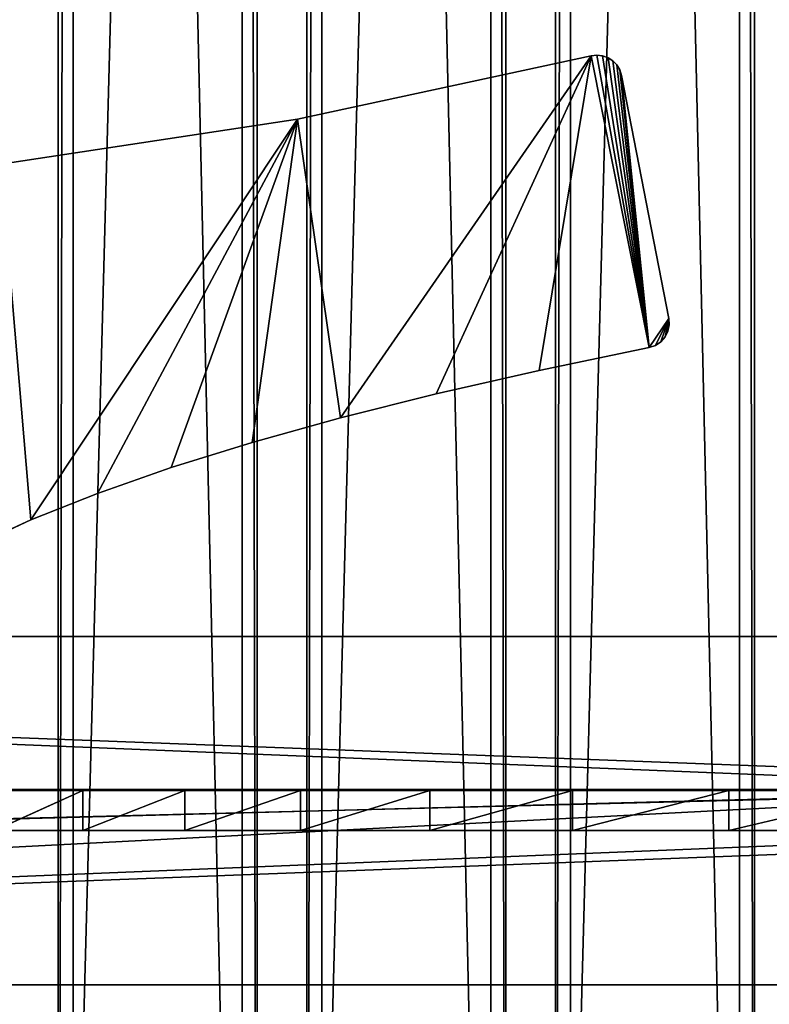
# Model space of a CAD drawing. Extents: x -1687 to 817, y -668 to 832.
# Tile 87 of 182: x -313 to -162, y -472 to -274. Entities that reach past the tile are written whole.
import ezdxf

# ---------------------------------------------------------------- set-up
doc = ezdxf.new("R2010")
doc.units = 0
doc.header["$LTSCALE"] = 25.4
doc.layers.get('0').update_dxf_attribs({"color": 13, "linetype": 'CONTINUOUS'})
doc.layers.add('STEEL', color=54, linetype='CONTINUOUS')
doc.layers.add('WOOD', color=253, linetype='CONTINUOUS')

# ---------------------------------------------------------------- blocks, each defined once
blk = doc.blocks.new('TWA001_00_01_01')
at = {"color": 0}
for p, q in [((-375.38, 710.17), (-695.38, 710.17)), ((-375.38, 710.17), (-695.38, 710.17)), ((-455.51, 551.46), (-421.33, 592.23)), ((-421.33, 592.23), (-455.51, 551.46, 8)), ((-421.33, 592.23), (-455.51, 551.46, 8)), ((-455.51, 551.46), (-421.33, 592.23)), ((-486.95, 509.96), (-455.51, 551.46)), ((-455.51, 551.46), (-486.95, 509.96, 8)), ((-455.51, 551.46), (-486.95, 509.96, 8)), ((-486.95, 509.96), (-455.51, 551.46)), ((-455.51, 551.46), (-455.51, 551.46, 8)), ((-455.51, 551.46), (-455.51, 551.46, 8)), ((-515.66, 467.72), (-486.95, 509.96)), ((-486.95, 509.96), (-515.66, 467.72, 8)), ((-486.95, 509.96), (-515.66, 467.72, 8)), ((-515.66, 467.72), (-486.95, 509.96)), ((-486.95, 509.96), (-486.95, 509.96, 8)), ((-486.95, 509.96), (-486.95, 509.96, 8)), ((-541.64, 424.75), (-515.66, 467.72)), ((-515.66, 467.72), (-541.64, 424.75, 8)), ((-515.66, 467.72), (-541.64, 424.75, 8)), ((-541.64, 424.75), (-515.66, 467.72)), ((-515.66, 467.72), (-515.66, 467.72, 8)), ((-515.66, 467.72), (-515.66, 467.72, 8)), ((-564.88, 381.06), (-541.64, 424.75)), ((-541.64, 424.75), (-564.88, 381.06, 8)), ((-541.64, 424.75), (-564.88, 381.06, 8)), ((-564.88, 381.06), (-541.64, 424.75)), ((-541.64, 424.75), (-541.64, 424.75, 8)), ((-541.64, 424.75), (-541.64, 424.75, 8)), ((-585.39, 336.63), (-564.88, 381.06)), ((-564.88, 381.06), (-585.39, 336.63, 8)), ((-564.88, 381.06), (-585.39, 336.63, 8)), ((-585.39, 336.63), (-564.88, 381.06)), ((-564.88, 381.06), (-564.88, 381.06, 8)), ((-564.88, 381.06), (-564.88, 381.06, 8)), ((-603.16, 291.47), (-585.39, 336.63)), ((-585.39, 336.63), (-603.16, 291.47, 8)), ((-585.39, 336.63), (-603.16, 291.47, 8)), ((-603.16, 291.47), (-585.39, 336.63)), ((-585.39, 336.63), (-585.39, 336.63, 8)), ((-585.39, 336.63), (-585.39, 336.63, 8))]:
    blk.add_line(p, q, dxfattribs=at)
at = {"color": 252}
mesh = blk.add_polyface(dxfattribs=at)
corners = [(-325.38, 715.17), (-375.38, 710.17), (-375.38, 715.17), (-344.76, 671.59), (-325.38, 710.17), (-302.38, 710.17), (-695.38, 715.17), (-745.38, 710.17), (-745.38, 715.17), (-699.63, 591.18), (-695.38, 710.17), (-639.18, 584.47), (-630.85, 582.67), (-623.1, 579.16), (-616.26, 574.08), (-610.66, 567.67), (-609.76, 566.36), (-608.88, 565.04), (-608.01, 563.7), (-603.87, 554.99), (-601.93, 545.54), (-541.64, 424.75), (-564.88, 381.06), (-585.39, 336.63), (-515.66, 467.72), (-486.95, 509.96), (-455.51, 551.46), (-421.33, 592.23), (-384.41, 632.28), (-785.59, 73.38), (-652.38, 5.17), (-788.38, 5.17), (-777.22, 140.42), (-763.27, 206.3), (-743.74, 271.02), (-718.62, 334.57), (-687.93, 396.97), (-651.66, 458.21), (-651.01, 54.72), (-646.91, 103.53), (-609.81, 518.28), (-640.08, 151.61), (-630.51, 198.96), (-618.2, 245.58), (-603.16, 291.47), (-604.99, 526.64), (-602.31, 535.9), (-1065.38, 715.17), (-1115.38, 710.17), (-1115.38, 715.17), (-1107.18, 675.08), (-1089.63, 666.69), (-1068.18, 658.45), (-1065.38, 710.17), (-1042.83, 650.36), (-1013.58, 642.43), (-980.43, 634.65), (-943.38, 627.02), (-902.43, 619.55), (-857.58, 612.23), (-808.83, 605.06), (-756.18, 598.04), (-1137.89, 705.65), (-1138.38, 710.17), (-1136.43, 701.17), (-1133.99, 696.73), (-1130.58, 692.32), (-1120.83, 683.62)]
mesh.append_faces([[corners[k] for k in face] for face in [(0, 1, 2), (3, 4, 5), (6, 7, 8), (29, 30, 31), (47, 48, 49), (48, 62, 63)]], dxfattribs={"vtx0": -1, "color": 252})
mesh.append_faces([[corners[k] for k in face] for face in [(9, 10, 11), (11, 1, 12), (12, 1, 13), (13, 1, 14), (14, 1, 15), (15, 1, 16), (16, 1, 17), (17, 1, 18), (18, 1, 19), (19, 1, 20), (21, 1, 24), (24, 1, 25), (25, 1, 26), (26, 1, 27), (27, 1, 28), (28, 1, 3), (30, 37, 38), (38, 37, 39), (39, 40, 41), (41, 40, 42), (42, 40, 43), (43, 40, 44), (44, 46, 23), (50, 47, 51), (51, 47, 52), (52, 53, 54), (54, 7, 55), (55, 7, 56), (56, 7, 57), (57, 7, 58), (58, 7, 59), (59, 7, 60), (60, 7, 61), (61, 7, 9), (62, 48, 64), (64, 48, 65), (65, 48, 66), (66, 48, 67), (67, 48, 50)]], dxfattribs={"vtx0": -1, "vtx1": -1, "color": 252})
mesh.append_faces([[corners[k] for k in face] for face in [(1, 0, 3), (7, 6, 9), (20, 1, 21), (48, 47, 50)]], dxfattribs={"vtx0": -1, "vtx1": -1, "vtx2": -1, "color": 252})
mesh.append_faces([[corners[k] for k in face] for face in [(3, 0, 4), (9, 6, 10), (11, 10, 1), (20, 21, 22), (20, 22, 23), (30, 29, 32), (30, 32, 33), (30, 33, 34), (30, 34, 35), (30, 35, 36), (30, 36, 37), (39, 37, 40), (44, 40, 45), (44, 45, 46), (23, 46, 20), (52, 47, 53), (54, 53, 7)]], dxfattribs={"vtx0": -1, "vtx2": -1, "color": 252})
mesh = blk.add_polyface(dxfattribs=at)
corners = [(-695.38, 710.17, 8), (-375.38, 710.17), (-695.38, 710.17), (-375.38, 710.17, 8)]
mesh.append_faces([[corners[k] for k in face] for face in [(0, 1, 2), (1, 0, 3)]], dxfattribs={"vtx0": -1, "color": 252})
mesh = blk.add_polyface(dxfattribs=at)
corners = [(-421.33, 592.23), (-455.51, 551.46, 8), (-455.51, 551.46)]
mesh.append_faces([[corners[k] for k in face] for face in [(0, 1, 2)]], dxfattribs={"color": 252})
mesh = blk.add_polyface(dxfattribs=at)
corners = [(-421.33, 592.23, 8), (-455.51, 551.46, 8), (-421.33, 592.23)]
mesh.append_faces([[corners[k] for k in face] for face in [(0, 1, 2)]], dxfattribs={"color": 252})
mesh = blk.add_polyface(dxfattribs=at)
corners = [(-455.51, 551.46), (-486.95, 509.96, 8), (-486.95, 509.96)]
mesh.append_faces([[corners[k] for k in face] for face in [(0, 1, 2)]], dxfattribs={"color": 252})
mesh = blk.add_polyface(dxfattribs=at)
corners = [(-455.51, 551.46, 8), (-486.95, 509.96, 8), (-455.51, 551.46)]
mesh.append_faces([[corners[k] for k in face] for face in [(0, 1, 2)]], dxfattribs={"color": 252})
mesh = blk.add_polyface(dxfattribs=at)
corners = [(-486.95, 509.96), (-515.66, 467.72, 8), (-515.66, 467.72)]
mesh.append_faces([[corners[k] for k in face] for face in [(0, 1, 2)]], dxfattribs={"color": 252})
mesh = blk.add_polyface(dxfattribs=at)
corners = [(-486.95, 509.96, 8), (-515.66, 467.72, 8), (-486.95, 509.96)]
mesh.append_faces([[corners[k] for k in face] for face in [(0, 1, 2)]], dxfattribs={"color": 252})
mesh = blk.add_polyface(dxfattribs=at)
corners = [(-515.66, 467.72), (-541.64, 424.75, 8), (-541.64, 424.75)]
mesh.append_faces([[corners[k] for k in face] for face in [(0, 1, 2)]], dxfattribs={"color": 252})
mesh = blk.add_polyface(dxfattribs=at)
corners = [(-515.66, 467.72, 8), (-541.64, 424.75, 8), (-515.66, 467.72)]
mesh.append_faces([[corners[k] for k in face] for face in [(0, 1, 2)]], dxfattribs={"color": 252})
mesh = blk.add_polyface(dxfattribs=at)
corners = [(-541.64, 424.75), (-564.88, 381.06, 8), (-564.88, 381.06)]
mesh.append_faces([[corners[k] for k in face] for face in [(0, 1, 2)]], dxfattribs={"color": 252})
mesh = blk.add_polyface(dxfattribs=at)
corners = [(-541.64, 424.75, 8), (-564.88, 381.06, 8), (-541.64, 424.75)]
mesh.append_faces([[corners[k] for k in face] for face in [(0, 1, 2)]], dxfattribs={"color": 252})
mesh = blk.add_polyface(dxfattribs=at)
corners = [(-564.88, 381.06), (-585.39, 336.63, 8), (-585.39, 336.63)]
mesh.append_faces([[corners[k] for k in face] for face in [(0, 1, 2)]], dxfattribs={"color": 252})
mesh = blk.add_polyface(dxfattribs=at)
corners = [(-564.88, 381.06, 8), (-585.39, 336.63, 8), (-564.88, 381.06)]
mesh.append_faces([[corners[k] for k in face] for face in [(0, 1, 2)]], dxfattribs={"color": 252})
mesh = blk.add_polyface(dxfattribs=at)
corners = [(-585.39, 336.63), (-603.16, 291.47, 8), (-603.16, 291.47)]
mesh.append_faces([[corners[k] for k in face] for face in [(0, 1, 2)]], dxfattribs={"color": 252})
mesh = blk.add_polyface(dxfattribs=at)
corners = [(-585.39, 336.63, 8), (-603.16, 291.47, 8), (-585.39, 336.63)]
mesh.append_faces([[corners[k] for k in face] for face in [(0, 1, 2)]], dxfattribs={"color": 252})
blk = doc.blocks.new('TWA001_00_01_02')
at = {"color": 0}
for p, q in [((846.93, 1140.58, 8), (834.99, 1146.04, 8)), ((834.99, 1146.04), (846.93, 1140.58)), ((834.99, 1146.04), (846.93, 1140.58)), ((834.99, 1146.04), (846.93, 1140.58, 8)), ((834.99, 1146.04), (846.93, 1140.58, 8)), ((846.93, 1140.58, 8), (834.99, 1146.04, 8)), ((860.31, 1135.26, 8), (846.93, 1140.58, 8)), ((846.93, 1140.58), (860.31, 1135.26)), ((846.93, 1140.58), (860.31, 1135.26)), ((846.93, 1140.58), (860.31, 1135.26, 8)), ((846.93, 1140.58), (860.31, 1135.26, 8)), ((846.93, 1140.58), (846.93, 1140.58, 8)), ((860.31, 1135.26, 8), (846.93, 1140.58, 8)), ((846.93, 1140.58), (846.93, 1140.58, 8)), ((875.14, 1130.06, 8), (860.31, 1135.26, 8)), ((860.31, 1135.26), (875.14, 1130.06)), ((860.31, 1135.26), (875.14, 1130.06)), ((860.31, 1135.26), (875.14, 1130.06, 8)), ((860.31, 1135.26), (875.14, 1130.06, 8)), ((860.31, 1135.26), (860.31, 1135.26, 8)), ((875.14, 1130.06, 8), (860.31, 1135.26, 8)), ((860.31, 1135.26), (860.31, 1135.26, 8)), ((891.42, 1125, 8), (875.14, 1130.06, 8)), ((875.14, 1130.06), (891.42, 1125)), ((875.14, 1130.06), (891.42, 1125)), ((875.14, 1130.06), (891.42, 1125, 8)), ((875.14, 1130.06), (891.42, 1125, 8)), ((875.14, 1130.06), (875.14, 1130.06, 8)), ((891.42, 1125, 8), (875.14, 1130.06, 8)), ((875.14, 1130.06), (875.14, 1130.06, 8)), ((909.17, 1120.06, 8), (891.42, 1125, 8)), ((891.42, 1125), (909.17, 1120.06)), ((891.42, 1125), (909.17, 1120.06)), ((891.42, 1125), (909.17, 1120.06, 8)), ((891.42, 1125), (909.17, 1120.06, 8)), ((891.42, 1125), (891.42, 1125, 8)), ((909.17, 1120.06, 8), (891.42, 1125, 8)), ((891.42, 1125), (891.42, 1125, 8)), ((928.37, 1115.23, 8), (909.17, 1120.06, 8)), ((909.17, 1120.06), (928.37, 1115.23)), ((909.17, 1120.06), (928.37, 1115.23)), ((909.17, 1120.06), (928.37, 1115.23, 8)), ((909.17, 1120.06), (928.37, 1115.23, 8)), ((909.17, 1120.06), (909.17, 1120.06, 8)), ((928.37, 1115.23, 8), (909.17, 1120.06, 8)), ((909.17, 1120.06), (909.17, 1120.06, 8)), ((949.06, 1110.53, 8), (928.37, 1115.23, 8)), ((928.37, 1115.23), (949.06, 1110.53)), ((928.37, 1115.23), (949.06, 1110.53)), ((928.37, 1115.23), (949.06, 1110.53, 8)), ((928.37, 1115.23), (949.06, 1110.53, 8)), ((928.37, 1115.23), (928.37, 1115.23, 8)), ((949.06, 1110.53, 8), (928.37, 1115.23, 8)), ((928.37, 1115.23), (928.37, 1115.23, 8)), ((971.22, 1105.93, 8), (949.06, 1110.53, 8)), ((949.06, 1110.53), (971.22, 1105.93)), ((949.06, 1110.53), (971.22, 1105.93)), ((949.06, 1110.53), (971.22, 1105.93, 8)), ((949.06, 1110.53), (971.22, 1105.93, 8)), ((949.06, 1110.53), (949.06, 1110.53, 8)), ((971.22, 1105.93, 8), (949.06, 1110.53, 8)), ((949.06, 1110.53), (949.06, 1110.53, 8)), ((972.45, 1105.51, 8), (971.22, 1105.93, 8)), ((971.22, 1105.93), (972.45, 1105.51)), ((972.45, 1105.51), (971.22, 1105.93, 8)), ((972.45, 1105.51, 8), (971.22, 1105.93, 8)), ((972.45, 1105.51), (971.22, 1105.93, 8)), ((971.22, 1105.93), (972.45, 1105.51)), ((971.22, 1105.93), (971.22, 1105.93, 8)), ((971.22, 1105.93), (971.22, 1105.93, 8)), ((973.54, 1104.79, 8), (972.45, 1105.51, 8)), ((972.45, 1105.51), (973.54, 1104.79)), ((973.54, 1104.79), (972.45, 1105.51, 8)), ((973.54, 1104.79, 8), (972.45, 1105.51, 8)), ((973.54, 1104.79), (972.45, 1105.51, 8)), ((972.45, 1105.51), (973.54, 1104.79)), ((972.45, 1105.51), (972.45, 1105.51, 8)), ((972.45, 1105.51), (972.45, 1105.51, 8)), ((974.4, 1103.81, 8), (973.54, 1104.79, 8)), ((973.54, 1104.79), (974.4, 1103.81)), ((974.4, 1103.81), (973.54, 1104.79, 8)), ((974.4, 1103.81, 8), (973.54, 1104.79, 8)), ((974.4, 1103.81), (973.54, 1104.79, 8)), ((973.54, 1104.79), (974.4, 1103.81)), ((973.54, 1104.79), (973.54, 1104.79, 8)), ((973.54, 1104.79), (973.54, 1104.79, 8)), ((974.98, 1102.65, 8), (974.4, 1103.81, 8)), ((974.4, 1103.81), (974.98, 1102.65)), ((974.98, 1102.65), (974.4, 1103.81, 8)), ((974.98, 1102.65, 8), (974.4, 1103.81, 8)), ((974.98, 1102.65), (974.4, 1103.81, 8)), ((974.4, 1103.81), (974.98, 1102.65)), ((974.4, 1103.81), (974.4, 1103.81, 8)), ((974.4, 1103.81), (974.4, 1103.81, 8)), ((975.24, 1101.37, 8), (974.98, 1102.65, 8)), ((974.98, 1102.65), (975.24, 1101.37)), ((975.24, 1101.37), (974.98, 1102.65, 8)), ((975.24, 1101.37, 8), (974.98, 1102.65, 8)), ((975.24, 1101.37), (974.98, 1102.65, 8)), ((974.98, 1102.65), (975.24, 1101.37)), ((974.98, 1102.65), (974.98, 1102.65, 8)), ((974.98, 1102.65), (974.98, 1102.65, 8)), ((975.16, 1100.07, 8), (975.24, 1101.37, 8)), ((975.24, 1101.37), (975.16, 1100.07)), ((975.16, 1100.07), (975.24, 1101.37, 8)), ((975.16, 1100.07, 8), (975.24, 1101.37, 8)), ((975.16, 1100.07), (975.24, 1101.37, 8)), ((975.24, 1101.37), (975.16, 1100.07)), ((975.24, 1101.37), (975.24, 1101.37, 8)), ((975.24, 1101.37), (975.24, 1101.37, 8)), ((965.66, 1051.24, 8), (975.16, 1100.07, 8)), ((975.16, 1100.07), (965.66, 1051.24)), ((975.16, 1100.07), (965.66, 1051.24)), ((965.66, 1051.24, 8), (975.16, 1100.07, 8)), ((975.16, 1100.07), (975.16, 1100.07, 8)), ((975.16, 1100.07), (975.16, 1100.07, 8)), ((840.84, 1069.09, 8), (900.53, 1060.01, 8)), ((900.53, 1060.01), (840.84, 1069.09)), ((840.84, 1069.09), (900.53, 1060.01, 8)), ((840.84, 1069.09, 8), (900.53, 1060.01, 8)), ((840.84, 1069.09), (900.53, 1060.01, 8)), ((900.53, 1060.01), (840.84, 1069.09)), ((900.53, 1060.01, 8), (959.55, 1047.34, 8)), ((959.55, 1047.34), (900.53, 1060.01)), ((900.53, 1060.01), (900.53, 1060.01, 8)), ((900.53, 1060.01), (900.53, 1060.01, 8)), ((900.53, 1060.01), (959.55, 1047.34, 8)), ((900.53, 1060.01, 8), (959.55, 1047.34, 8)), ((900.53, 1060.01), (959.55, 1047.34, 8)), ((959.55, 1047.34), (900.53, 1060.01)), ((965.31, 1050.14, 8), (965.66, 1051.24, 8)), ((965.66, 1051.24), (965.31, 1050.14)), ((965.31, 1050.14), (965.66, 1051.24, 8)), ((965.31, 1050.14, 8), (965.66, 1051.24, 8)), ((965.31, 1050.14), (965.66, 1051.24, 8)), ((965.66, 1051.24), (965.31, 1050.14)), ((965.66, 1051.24), (965.66, 1051.24, 8)), ((965.66, 1051.24), (965.66, 1051.24, 8)), ((963.91, 1048.33, 8), (964.71, 1049.15, 8)), ((964.71, 1049.15), (963.91, 1048.33)), ((963.91, 1048.33), (964.71, 1049.15, 8)), ((963.91, 1048.33, 8), (964.71, 1049.15, 8)), ((963.91, 1048.33), (964.71, 1049.15, 8)), ((964.71, 1049.15), (963.91, 1048.33)), ((964.71, 1049.15, 8), (965.31, 1050.14, 8)), ((965.31, 1050.14), (964.71, 1049.15)), ((964.71, 1049.15), (965.31, 1050.14, 8)), ((964.71, 1049.15, 8), (965.31, 1050.14, 8)), ((964.71, 1049.15), (965.31, 1050.14, 8)), ((965.31, 1050.14), (964.71, 1049.15)), ((964.71, 1049.15), (964.71, 1049.15, 8)), ((964.71, 1049.15), (964.71, 1049.15, 8)), ((965.31, 1050.14), (965.31, 1050.14, 8)), ((965.31, 1050.14), (965.31, 1050.14, 8)), ((959.55, 1047.34, 8), (960.7, 1047.2, 8)), ((960.7, 1047.2), (959.55, 1047.34)), ((959.55, 1047.34), (959.55, 1047.34, 8)), ((959.55, 1047.34), (959.55, 1047.34, 8)), ((959.55, 1047.34), (960.7, 1047.2, 8)), ((959.55, 1047.34, 8), (960.7, 1047.2, 8)), ((959.55, 1047.34), (960.7, 1047.2, 8)), ((960.7, 1047.2), (959.55, 1047.34)), ((960.7, 1047.2, 8), (961.85, 1047.32, 8)), ((961.85, 1047.32), (960.7, 1047.2)), ((960.7, 1047.2), (961.85, 1047.32, 8)), ((960.7, 1047.2, 8), (961.85, 1047.32, 8)), ((960.7, 1047.2), (961.85, 1047.32, 8)), ((961.85, 1047.32), (960.7, 1047.2)), ((960.7, 1047.2), (960.7, 1047.2, 8)), ((960.7, 1047.2), (960.7, 1047.2, 8)), ((961.85, 1047.32, 8), (962.94, 1047.7, 8)), ((962.94, 1047.7), (961.85, 1047.32)), ((961.85, 1047.32), (962.94, 1047.7, 8)), ((961.85, 1047.32, 8), (962.94, 1047.7, 8)), ((961.85, 1047.32), (962.94, 1047.7, 8)), ((962.94, 1047.7), (961.85, 1047.32)), ((961.85, 1047.32), (961.85, 1047.32, 8)), ((961.85, 1047.32), (961.85, 1047.32, 8)), ((962.94, 1047.7, 8), (963.91, 1048.33, 8)), ((963.91, 1048.33), (962.94, 1047.7)), ((962.94, 1047.7), (963.91, 1048.33, 8)), ((962.94, 1047.7, 8), (963.91, 1048.33, 8)), ((962.94, 1047.7), (963.91, 1048.33, 8)), ((963.91, 1048.33), (962.94, 1047.7)), ((962.94, 1047.7), (962.94, 1047.7, 8)), ((962.94, 1047.7), (962.94, 1047.7, 8)), ((963.91, 1048.33), (963.91, 1048.33, 8)), ((963.91, 1048.33), (963.91, 1048.33, 8))]:
    blk.add_line(p, q, dxfattribs=at)
at = {"color": 252}
mesh = blk.add_polyface(dxfattribs=at)
corners = [(465.6, 1100.07, 8), (465.78, 1102.65, 8), (465.52, 1101.37, 8), (475.1, 1051.24, 8), (466.36, 1103.81, 8), (467.22, 1104.79, 8), (468.31, 1105.51, 8), (469.54, 1105.93, 8), (491.7, 1110.53, 8), (475.45, 1050.14, 8), (476.05, 1049.15, 8), (476.85, 1048.33, 8), (477.82, 1047.7, 8), (478.91, 1047.32, 8), (480.06, 1047.2, 8), (481.21, 1047.34, 8), (540.23, 1060.01, 8), (512.39, 1115.23, 8), (531.6, 1120.06, 8), (549.34, 1125, 8), (599.92, 1069.09, 8), (565.62, 1130.06, 8), (580.45, 1135.26, 8), (593.83, 1140.58, 8), (605.77, 1146.04, 8), (660.04, 1074.55, 8), (616.29, 1151.63, 8), (625.37, 1157.37, 8), (633.04, 1163.25, 8), (639.3, 1169.28, 8), (644.16, 1175.47, 8), (647.62, 1181.81, 8), (649.69, 1188.31, 8), (650.38, 1194.97, 8), (790.38, 1194.97, 8), (720.38, 1076.37, 8), (780.72, 1074.55, 8), (791.07, 1188.31, 8), (793.14, 1181.81, 8), (840.84, 1069.09, 8), (796.6, 1175.47, 8), (801.46, 1169.28, 8), (807.72, 1163.25, 8), (815.39, 1157.37, 8), (824.47, 1151.63, 8), (834.99, 1146.04, 8), (846.93, 1140.58, 8), (900.53, 1060.01, 8), (860.31, 1135.26, 8), (875.14, 1130.06, 8), (891.42, 1125, 8), (909.17, 1120.06, 8), (959.55, 1047.34, 8), (928.37, 1115.23, 8), (949.06, 1110.53, 8), (971.22, 1105.93, 8), (960.7, 1047.2, 8), (961.85, 1047.32, 8), (962.94, 1047.7, 8), (963.91, 1048.33, 8), (964.71, 1049.15, 8), (965.31, 1050.14, 8), (965.66, 1051.24, 8), (975.16, 1100.07, 8), (972.45, 1105.51, 8), (973.54, 1104.79, 8), (974.4, 1103.81, 8), (974.98, 1102.65, 8), (975.24, 1101.37, 8)]
mesh.append_faces([[corners[k] for k in face] for face in [(0, 1, 2), (67, 63, 68)]], dxfattribs={"vtx0": -1, "color": 252})
mesh.append_faces([[corners[k] for k in face] for face in [(1, 3, 4), (4, 3, 5), (5, 3, 6), (6, 3, 7), (7, 3, 8), (8, 16, 17), (17, 16, 18), (18, 16, 19), (19, 20, 21), (21, 20, 22), (22, 20, 23), (23, 20, 24), (24, 25, 26), (26, 25, 27), (27, 25, 28), (28, 25, 29), (29, 25, 30), (30, 25, 31), (31, 25, 32), (32, 25, 33), (33, 25, 34), (34, 36, 37), (37, 36, 38), (38, 39, 40), (40, 39, 41), (41, 39, 42), (42, 39, 43), (43, 39, 44), (44, 39, 45), (45, 39, 46), (46, 47, 48), (48, 47, 49), (49, 47, 50), (50, 47, 51), (51, 52, 53), (53, 52, 54), (54, 52, 55), (55, 63, 64), (64, 63, 65), (65, 63, 66), (66, 63, 67)]], dxfattribs={"vtx0": -1, "vtx1": -1, "color": 252})
mesh.append_faces([[corners[k] for k in face] for face in [(1, 0, 3), (8, 3, 9), (8, 9, 10), (8, 10, 11), (8, 11, 12), (8, 12, 13), (8, 13, 14), (8, 14, 15), (8, 15, 16), (19, 16, 20), (24, 20, 25), (34, 25, 35), (34, 35, 36), (38, 36, 39), (46, 39, 47), (51, 47, 52), (55, 52, 56), (55, 56, 57), (55, 57, 58), (55, 58, 59), (55, 59, 60), (55, 60, 61), (55, 61, 62), (55, 62, 63)]], dxfattribs={"vtx0": -1, "vtx2": -1, "color": 252})
mesh = blk.add_polyface(dxfattribs=at)
corners = [(465.78, 1102.65), (465.6, 1100.07), (465.52, 1101.37), (475.1, 1051.24), (466.36, 1103.81), (467.22, 1104.79), (468.31, 1105.51), (469.54, 1105.93), (491.7, 1110.53), (475.45, 1050.14), (476.05, 1049.15), (476.85, 1048.33), (477.82, 1047.7), (478.91, 1047.32), (480.06, 1047.2), (481.21, 1047.34), (540.23, 1060.01), (512.39, 1115.23), (531.6, 1120.06), (549.34, 1125), (599.92, 1069.09), (565.62, 1130.06), (580.45, 1135.26), (593.83, 1140.58), (605.77, 1146.04), (660.04, 1074.55), (616.29, 1151.63), (625.37, 1157.37), (633.04, 1163.25), (639.3, 1169.28), (644.16, 1175.47), (647.62, 1181.81), (649.69, 1188.31), (650.38, 1194.97), (790.38, 1194.97), (720.38, 1076.37), (780.72, 1074.55), (791.07, 1188.31), (793.14, 1181.81), (840.84, 1069.09), (796.6, 1175.47), (801.46, 1169.28), (807.72, 1163.25), (815.39, 1157.37), (824.47, 1151.63), (834.99, 1146.04), (846.93, 1140.58), (900.53, 1060.01), (860.31, 1135.26), (875.14, 1130.06), (891.42, 1125), (909.17, 1120.06), (959.55, 1047.34), (928.37, 1115.23), (949.06, 1110.53), (971.22, 1105.93), (960.7, 1047.2), (961.85, 1047.32), (962.94, 1047.7), (963.91, 1048.33), (964.71, 1049.15), (965.31, 1050.14), (965.66, 1051.24), (975.16, 1100.07), (972.45, 1105.51), (973.54, 1104.79), (974.4, 1103.81), (974.98, 1102.65), (975.24, 1101.37)]
mesh.append_faces([[corners[k] for k in face] for face in [(0, 1, 2), (63, 67, 68)]], dxfattribs={"vtx0": -1, "color": 252})
mesh.append_faces([[corners[k] for k in face] for face in [(1, 0, 3), (3, 8, 9), (9, 8, 10), (10, 8, 11), (11, 8, 12), (12, 8, 13), (13, 8, 14), (14, 8, 15), (15, 8, 16), (16, 19, 20), (20, 24, 25), (25, 34, 35), (35, 34, 36), (36, 38, 39), (39, 46, 47), (47, 51, 52), (52, 55, 56), (56, 55, 57), (57, 55, 58), (58, 55, 59), (59, 55, 60), (60, 55, 61), (61, 55, 62), (62, 55, 63)]], dxfattribs={"vtx0": -1, "vtx1": -1, "color": 252})
mesh.append_faces([[corners[k] for k in face] for face in [(3, 0, 4), (3, 4, 5), (3, 5, 6), (3, 6, 7), (3, 7, 8), (16, 8, 17), (16, 17, 18), (16, 18, 19), (20, 19, 21), (20, 21, 22), (20, 22, 23), (20, 23, 24), (25, 24, 26), (25, 26, 27), (25, 27, 28), (25, 28, 29), (25, 29, 30), (25, 30, 31), (25, 31, 32), (25, 32, 33), (25, 33, 34), (36, 34, 37), (36, 37, 38), (39, 38, 40), (39, 40, 41), (39, 41, 42), (39, 42, 43), (39, 43, 44), (39, 44, 45), (39, 45, 46), (47, 46, 48), (47, 48, 49), (47, 49, 50), (47, 50, 51), (52, 51, 53), (52, 53, 54), (52, 54, 55), (63, 55, 64), (63, 64, 65), (63, 65, 66), (63, 66, 67)]], dxfattribs={"vtx0": -1, "vtx2": -1, "color": 252})
mesh = blk.add_polyface(dxfattribs=at)
corners = [(846.93, 1140.58, 8), (846.93, 1140.58), (834.99, 1146.04)]
mesh.append_faces([[corners[k] for k in face] for face in [(0, 1, 2)]], dxfattribs={"color": 252})
mesh = blk.add_polyface(dxfattribs=at)
corners = [(846.93, 1140.58, 8), (834.99, 1146.04), (834.99, 1146.04, 8)]
mesh.append_faces([[corners[k] for k in face] for face in [(0, 1, 2)]], dxfattribs={"color": 252})
mesh = blk.add_polyface(dxfattribs=at)
corners = [(860.31, 1135.26, 8), (860.31, 1135.26), (846.93, 1140.58)]
mesh.append_faces([[corners[k] for k in face] for face in [(0, 1, 2)]], dxfattribs={"color": 252})
mesh = blk.add_polyface(dxfattribs=at)
corners = [(860.31, 1135.26, 8), (846.93, 1140.58), (846.93, 1140.58, 8)]
mesh.append_faces([[corners[k] for k in face] for face in [(0, 1, 2)]], dxfattribs={"color": 252})
mesh = blk.add_polyface(dxfattribs=at)
corners = [(875.14, 1130.06, 8), (875.14, 1130.06), (860.31, 1135.26)]
mesh.append_faces([[corners[k] for k in face] for face in [(0, 1, 2)]], dxfattribs={"color": 252})
mesh = blk.add_polyface(dxfattribs=at)
corners = [(875.14, 1130.06, 8), (860.31, 1135.26), (860.31, 1135.26, 8)]
mesh.append_faces([[corners[k] for k in face] for face in [(0, 1, 2)]], dxfattribs={"color": 252})
mesh = blk.add_polyface(dxfattribs=at)
corners = [(891.42, 1125, 8), (891.42, 1125), (875.14, 1130.06)]
mesh.append_faces([[corners[k] for k in face] for face in [(0, 1, 2)]], dxfattribs={"color": 252})
mesh = blk.add_polyface(dxfattribs=at)
corners = [(891.42, 1125, 8), (875.14, 1130.06), (875.14, 1130.06, 8)]
mesh.append_faces([[corners[k] for k in face] for face in [(0, 1, 2)]], dxfattribs={"color": 252})
mesh = blk.add_polyface(dxfattribs=at)
corners = [(909.17, 1120.06, 8), (909.17, 1120.06), (891.42, 1125)]
mesh.append_faces([[corners[k] for k in face] for face in [(0, 1, 2)]], dxfattribs={"color": 252})
mesh = blk.add_polyface(dxfattribs=at)
corners = [(909.17, 1120.06, 8), (891.42, 1125), (891.42, 1125, 8)]
mesh.append_faces([[corners[k] for k in face] for face in [(0, 1, 2)]], dxfattribs={"color": 252})
mesh = blk.add_polyface(dxfattribs=at)
corners = [(928.37, 1115.23, 8), (928.37, 1115.23), (909.17, 1120.06)]
mesh.append_faces([[corners[k] for k in face] for face in [(0, 1, 2)]], dxfattribs={"color": 252})
mesh = blk.add_polyface(dxfattribs=at)
corners = [(928.37, 1115.23, 8), (909.17, 1120.06), (909.17, 1120.06, 8)]
mesh.append_faces([[corners[k] for k in face] for face in [(0, 1, 2)]], dxfattribs={"color": 252})
mesh = blk.add_polyface(dxfattribs=at)
corners = [(949.06, 1110.53, 8), (949.06, 1110.53), (928.37, 1115.23)]
mesh.append_faces([[corners[k] for k in face] for face in [(0, 1, 2)]], dxfattribs={"color": 252})
mesh = blk.add_polyface(dxfattribs=at)
corners = [(949.06, 1110.53, 8), (928.37, 1115.23), (928.37, 1115.23, 8)]
mesh.append_faces([[corners[k] for k in face] for face in [(0, 1, 2)]], dxfattribs={"color": 252})
mesh = blk.add_polyface(dxfattribs=at)
corners = [(971.22, 1105.93, 8), (971.22, 1105.93), (949.06, 1110.53)]
mesh.append_faces([[corners[k] for k in face] for face in [(0, 1, 2)]], dxfattribs={"color": 252})
mesh = blk.add_polyface(dxfattribs=at)
corners = [(971.22, 1105.93, 8), (949.06, 1110.53), (949.06, 1110.53, 8)]
mesh.append_faces([[corners[k] for k in face] for face in [(0, 1, 2)]], dxfattribs={"color": 252})
mesh = blk.add_polyface(dxfattribs=at)
corners = [(972.45, 1105.51, 8), (972.45, 1105.51), (971.22, 1105.93, 8)]
mesh.append_faces([[corners[k] for k in face] for face in [(0, 1, 2)]], dxfattribs={"color": 252})
mesh = blk.add_polyface(dxfattribs=at)
corners = [(971.22, 1105.93, 8), (972.45, 1105.51), (971.22, 1105.93)]
mesh.append_faces([[corners[k] for k in face] for face in [(0, 1, 2)]], dxfattribs={"color": 252})
mesh = blk.add_polyface(dxfattribs=at)
corners = [(973.54, 1104.79, 8), (973.54, 1104.79), (972.45, 1105.51, 8)]
mesh.append_faces([[corners[k] for k in face] for face in [(0, 1, 2)]], dxfattribs={"color": 252})
mesh = blk.add_polyface(dxfattribs=at)
corners = [(972.45, 1105.51, 8), (973.54, 1104.79), (972.45, 1105.51)]
mesh.append_faces([[corners[k] for k in face] for face in [(0, 1, 2)]], dxfattribs={"color": 252})
mesh = blk.add_polyface(dxfattribs=at)
corners = [(973.54, 1104.79, 8), (974.4, 1103.81, 8), (974.4, 1103.81)]
mesh.append_faces([[corners[k] for k in face] for face in [(0, 1, 2)]], dxfattribs={"color": 252})
mesh = blk.add_polyface(dxfattribs=at)
corners = [(973.54, 1104.79, 8), (974.4, 1103.81), (973.54, 1104.79)]
mesh.append_faces([[corners[k] for k in face] for face in [(0, 1, 2)]], dxfattribs={"color": 252})
mesh = blk.add_polyface(dxfattribs=at)
corners = [(974.4, 1103.81, 8), (974.98, 1102.65, 8), (974.98, 1102.65)]
mesh.append_faces([[corners[k] for k in face] for face in [(0, 1, 2)]], dxfattribs={"color": 252})
mesh = blk.add_polyface(dxfattribs=at)
corners = [(974.4, 1103.81, 8), (974.98, 1102.65), (974.4, 1103.81)]
mesh.append_faces([[corners[k] for k in face] for face in [(0, 1, 2)]], dxfattribs={"color": 252})
mesh = blk.add_polyface(dxfattribs=at)
corners = [(974.98, 1102.65, 8), (975.24, 1101.37, 8), (975.24, 1101.37)]
mesh.append_faces([[corners[k] for k in face] for face in [(0, 1, 2)]], dxfattribs={"color": 252})
mesh = blk.add_polyface(dxfattribs=at)
corners = [(974.98, 1102.65, 8), (975.24, 1101.37), (974.98, 1102.65)]
mesh.append_faces([[corners[k] for k in face] for face in [(0, 1, 2)]], dxfattribs={"color": 252})
mesh = blk.add_polyface(dxfattribs=at)
corners = [(975.24, 1101.37, 8), (975.16, 1100.07, 8), (975.16, 1100.07)]
mesh.append_faces([[corners[k] for k in face] for face in [(0, 1, 2)]], dxfattribs={"color": 252})
mesh = blk.add_polyface(dxfattribs=at)
corners = [(975.24, 1101.37, 8), (975.16, 1100.07), (975.24, 1101.37)]
mesh.append_faces([[corners[k] for k in face] for face in [(0, 1, 2)]], dxfattribs={"color": 252})
mesh = blk.add_polyface(dxfattribs=at)
corners = [(975.16, 1100.07), (965.66, 1051.24, 8), (965.66, 1051.24), (975.16, 1100.07, 8)]
mesh.append_faces([[corners[k] for k in face] for face in [(0, 1, 2), (1, 0, 3)]], dxfattribs={"vtx0": -1, "color": 252})
mesh = blk.add_polyface(dxfattribs=at)
corners = [(840.84, 1069.09, 8), (840.84, 1069.09), (900.53, 1060.01, 8)]
mesh.append_faces([[corners[k] for k in face] for face in [(0, 1, 2)]], dxfattribs={"color": 252})
mesh = blk.add_polyface(dxfattribs=at)
corners = [(900.53, 1060.01, 8), (840.84, 1069.09), (900.53, 1060.01)]
mesh.append_faces([[corners[k] for k in face] for face in [(0, 1, 2)]], dxfattribs={"color": 252})
mesh = blk.add_polyface(dxfattribs=at)
corners = [(900.53, 1060.01, 8), (900.53, 1060.01), (959.55, 1047.34, 8)]
mesh.append_faces([[corners[k] for k in face] for face in [(0, 1, 2)]], dxfattribs={"color": 252})
mesh = blk.add_polyface(dxfattribs=at)
corners = [(959.55, 1047.34, 8), (900.53, 1060.01), (959.55, 1047.34)]
mesh.append_faces([[corners[k] for k in face] for face in [(0, 1, 2)]], dxfattribs={"color": 252})
mesh = blk.add_polyface(dxfattribs=at)
corners = [(965.66, 1051.24, 8), (965.31, 1050.14, 8), (965.31, 1050.14)]
mesh.append_faces([[corners[k] for k in face] for face in [(0, 1, 2)]], dxfattribs={"color": 252})
mesh = blk.add_polyface(dxfattribs=at)
corners = [(965.66, 1051.24, 8), (965.31, 1050.14), (965.66, 1051.24)]
mesh.append_faces([[corners[k] for k in face] for face in [(0, 1, 2)]], dxfattribs={"color": 252})
mesh = blk.add_polyface(dxfattribs=at)
corners = [(964.71, 1049.15, 8), (963.91, 1048.33, 8), (963.91, 1048.33)]
mesh.append_faces([[corners[k] for k in face] for face in [(0, 1, 2)]], dxfattribs={"color": 252})
mesh = blk.add_polyface(dxfattribs=at)
corners = [(964.71, 1049.15, 8), (963.91, 1048.33), (964.71, 1049.15)]
mesh.append_faces([[corners[k] for k in face] for face in [(0, 1, 2)]], dxfattribs={"color": 252})
mesh = blk.add_polyface(dxfattribs=at)
corners = [(965.31, 1050.14, 8), (964.71, 1049.15, 8), (964.71, 1049.15)]
mesh.append_faces([[corners[k] for k in face] for face in [(0, 1, 2)]], dxfattribs={"color": 252})
mesh = blk.add_polyface(dxfattribs=at)
corners = [(965.31, 1050.14, 8), (964.71, 1049.15), (965.31, 1050.14)]
mesh.append_faces([[corners[k] for k in face] for face in [(0, 1, 2)]], dxfattribs={"color": 252})
mesh = blk.add_polyface(dxfattribs=at)
corners = [(959.55, 1047.34, 8), (959.55, 1047.34), (960.7, 1047.2, 8)]
mesh.append_faces([[corners[k] for k in face] for face in [(0, 1, 2)]], dxfattribs={"color": 252})
mesh = blk.add_polyface(dxfattribs=at)
corners = [(960.7, 1047.2, 8), (959.55, 1047.34), (960.7, 1047.2)]
mesh.append_faces([[corners[k] for k in face] for face in [(0, 1, 2)]], dxfattribs={"color": 252})
mesh = blk.add_polyface(dxfattribs=at)
corners = [(960.7, 1047.2, 8), (960.7, 1047.2), (961.85, 1047.32, 8)]
mesh.append_faces([[corners[k] for k in face] for face in [(0, 1, 2)]], dxfattribs={"color": 252})
mesh = blk.add_polyface(dxfattribs=at)
corners = [(961.85, 1047.32, 8), (960.7, 1047.2), (961.85, 1047.32)]
mesh.append_faces([[corners[k] for k in face] for face in [(0, 1, 2)]], dxfattribs={"color": 252})
mesh = blk.add_polyface(dxfattribs=at)
corners = [(961.85, 1047.32, 8), (961.85, 1047.32), (962.94, 1047.7, 8)]
mesh.append_faces([[corners[k] for k in face] for face in [(0, 1, 2)]], dxfattribs={"color": 252})
mesh = blk.add_polyface(dxfattribs=at)
corners = [(962.94, 1047.7, 8), (961.85, 1047.32), (962.94, 1047.7)]
mesh.append_faces([[corners[k] for k in face] for face in [(0, 1, 2)]], dxfattribs={"color": 252})
mesh = blk.add_polyface(dxfattribs=at)
corners = [(962.94, 1047.7, 8), (962.94, 1047.7), (963.91, 1048.33, 8)]
mesh.append_faces([[corners[k] for k in face] for face in [(0, 1, 2)]], dxfattribs={"color": 252})
mesh = blk.add_polyface(dxfattribs=at)
corners = [(963.91, 1048.33, 8), (962.94, 1047.7), (963.91, 1048.33)]
mesh.append_faces([[corners[k] for k in face] for face in [(0, 1, 2)]], dxfattribs={"color": 252})
blk = doc.blocks.new('TWA001_00_01_03')
at = {"color": 0}
for p, q in [((-1133.38, 1233.97), (-307.38, 1233.97)), ((-307.38, 1233.97, 5), (-1133.38, 1233.97, 5)), ((-1133.38, 1233.97), (-307.38, 1233.97)), ((-307.38, 1233.97, 5), (-1133.38, 1233.97, 5)), ((-307.38, 1163.97), (-1133.38, 1163.97)), ((-1133.38, 1163.97, 5), (-307.38, 1163.97, 5)), ((-307.38, 1163.97), (-1133.38, 1163.97)), ((-1133.38, 1163.97, 5), (-307.38, 1163.97, 5))]:
    blk.add_line(p, q, dxfattribs=at)
at = {"color": 252}
mesh = blk.add_polyface(dxfattribs=at)
corners = [(-1138.21, 1230.26), (-1138.38, 1168.97), (-1138.38, 1228.97), (-1138.21, 1167.68), (-1137.71, 1231.47), (-1137.71, 1166.47), (-1136.92, 1232.51), (-1136.92, 1165.43), (-1135.88, 1233.3), (-1135.88, 1164.64), (-1134.67, 1233.8), (-1134.67, 1164.14), (-1133.38, 1233.97), (-1133.38, 1163.97), (-1115.88, 1203.17), (-307.38, 1233.97), (-1064.88, 1203.17), (-745.88, 1203.17), (-694.88, 1203.17), (-694.88, 1194.77), (-375.88, 1203.17), (-324.88, 1203.17), (-1115.88, 1194.77), (-307.38, 1163.97), (-1064.88, 1194.77), (-745.88, 1194.77), (-375.88, 1194.77), (-324.88, 1194.77), (-306.09, 1233.8), (-306.09, 1164.14), (-304.88, 1233.3), (-304.88, 1164.64), (-303.84, 1232.51), (-303.84, 1165.43), (-303.05, 1231.47), (-303.05, 1166.47), (-302.55, 1230.26), (-302.55, 1167.68), (-302.38, 1228.97), (-302.38, 1168.97)]
mesh.append_faces([[corners[k] for k in face] for face in [(0, 1, 2), (37, 38, 39)]], dxfattribs={"vtx0": -1, "color": 252})
mesh.append_faces([[corners[k] for k in face] for face in [(1, 0, 3), (3, 4, 5), (5, 6, 7), (7, 8, 9), (9, 10, 11), (11, 12, 13), (14, 15, 16), (17, 15, 18), (18, 15, 19), (20, 15, 21), (13, 22, 23), (22, 13, 14), (25, 16, 17), (26, 19, 20), (23, 28, 29), (29, 30, 31), (31, 32, 33), (33, 34, 35), (35, 36, 37)]], dxfattribs={"vtx0": -1, "vtx1": -1, "color": 252})
mesh.append_faces([[corners[k] for k in face] for face in [(13, 12, 14), (16, 15, 17), (19, 15, 20), (23, 16, 25), (23, 19, 26), (23, 21, 15)]], dxfattribs={"vtx0": -1, "vtx1": -1, "vtx2": -1, "color": 252})
mesh.append_faces([[corners[k] for k in face] for face in [(3, 0, 4), (5, 4, 6), (7, 6, 8), (9, 8, 10), (11, 10, 12), (14, 12, 15), (23, 22, 24), (23, 24, 16), (23, 25, 19), (23, 26, 27), (23, 27, 21), (23, 15, 28), (29, 28, 30), (31, 30, 32), (33, 32, 34), (35, 34, 36), (37, 36, 38)]], dxfattribs={"vtx0": -1, "vtx2": -1, "color": 252})
mesh = blk.add_polyface(dxfattribs=at)
corners = [(-307.38, 1163.97, 5), (-1115.88, 1194.77, 5), (-1133.38, 1163.97, 5), (-1064.88, 1194.77, 5), (-1064.88, 1203.17, 5), (-745.88, 1194.77, 5), (-694.88, 1194.77, 5), (-694.88, 1203.17, 5), (-375.88, 1194.77, 5), (-324.88, 1194.77, 5), (-324.88, 1203.17, 5), (-307.38, 1233.97, 5), (-306.09, 1233.8, 5), (-306.09, 1164.14, 5), (-304.88, 1233.3, 5), (-304.88, 1164.64, 5), (-303.84, 1232.51, 5), (-303.84, 1165.43, 5), (-303.05, 1231.47, 5), (-303.05, 1166.47, 5), (-302.55, 1230.26, 5), (-302.55, 1167.68, 5), (-302.38, 1228.97, 5), (-302.38, 1168.97, 5), (-1138.38, 1168.97, 5), (-1138.21, 1230.26, 5), (-1138.38, 1228.97, 5), (-1138.21, 1167.68, 5), (-1137.71, 1231.47, 5), (-1137.71, 1166.47, 5), (-1136.92, 1232.51, 5), (-1136.92, 1165.43, 5), (-1135.88, 1233.3, 5), (-1135.88, 1164.64, 5), (-1134.67, 1233.8, 5), (-1134.67, 1164.14, 5), (-1133.38, 1233.97, 5), (-1115.88, 1203.17, 5), (-745.88, 1203.17, 5), (-375.88, 1203.17, 5)]
mesh.append_faces([[corners[k] for k in face] for face in [(22, 21, 23), (24, 25, 26)]], dxfattribs={"vtx0": -1, "color": 252})
mesh.append_faces([[corners[k] for k in face] for face in [(0, 1, 2), (1, 0, 3), (3, 0, 4), (5, 0, 6), (6, 0, 7), (8, 0, 9), (9, 0, 10), (11, 0, 12), (12, 13, 14), (14, 15, 16), (16, 17, 18), (18, 19, 20), (20, 21, 22), (25, 27, 28), (28, 29, 30), (30, 31, 32), (32, 33, 34), (34, 35, 36), (36, 37, 11), (37, 2, 1), (38, 4, 5), (39, 7, 8)]], dxfattribs={"vtx0": -1, "vtx1": -1, "color": 252})
mesh.append_faces([[corners[k] for k in face] for face in [(4, 0, 5), (7, 0, 8), (10, 0, 11), (36, 2, 37), (11, 4, 38), (11, 7, 39)]], dxfattribs={"vtx0": -1, "vtx1": -1, "vtx2": -1, "color": 252})
mesh.append_faces([[corners[k] for k in face] for face in [(12, 0, 13), (14, 13, 15), (16, 15, 17), (18, 17, 19), (20, 19, 21), (25, 24, 27), (28, 27, 29), (30, 29, 31), (32, 31, 33), (34, 33, 35), (36, 35, 2), (11, 37, 4), (11, 38, 7), (11, 39, 10)]], dxfattribs={"vtx0": -1, "vtx2": -1, "color": 252})
mesh = blk.add_polyface(dxfattribs=at)
corners = [(-1133.38, 1233.97, 5), (-307.38, 1233.97), (-1133.38, 1233.97), (-307.38, 1233.97, 5)]
mesh.append_faces([[corners[k] for k in face] for face in [(0, 1, 2), (1, 0, 3)]], dxfattribs={"vtx0": -1, "color": 252})
mesh = blk.add_polyface(dxfattribs=at)
corners = [(-307.38, 1163.97, 5), (-1133.38, 1163.97), (-307.38, 1163.97), (-1133.38, 1163.97, 5)]
mesh.append_faces([[corners[k] for k in face] for face in [(0, 1, 2), (1, 0, 3)]], dxfattribs={"vtx0": -1, "color": 252})
blk = doc.blocks.new('TWA001_00_01')
at = {"color": 0}
blk.add_blockref('TWA001_00_01_01', (590.99, -360.97, 836), dxfattribs=at)
at = {"color": 0, "extrusion": (0, -1, 0), "rotation": 179.9999999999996}
blk.add_blockref('TWA001_00_01_03', (-849.77, 2038.97, -354.2), dxfattribs=at)
at = {"color": 0, "extrusion": (3.16358e-13, -1, -2.85962e-29)}
blk.add_blockref('TWA001_00_01_02', (-851.77, -358.97, 347.8), dxfattribs=at)
blk = doc.blocks.new('TWA001_00_03_01_DOMY_LNA_O')
at = {"color": 0}
for p, q in [((0, 40, -3), (-1500, 40, -3)), ((0, 40, -37), (-1500, 40, -37)), ((0, 40, -3), (-1500, 40, -3)), ((0, 40, -37), (-1500, 40, -37)), ((0, 37), (-1500, 37)), ((0, 37), (-1500, 37)), ((0, 37, -40), (-1500, 37, -40)), ((0, 37, -40), (-1500, 37, -40)), ((-1500, 0), (0, 0)), ((0, 0, -40), (-1500, 0, -40)), ((-1500, 0), (0, 0)), ((0, 0, -40), (-1500, 0, -40))]:
    blk.add_line(p, q, dxfattribs=at)
at = {"color": 7}
mesh = blk.add_polyface(dxfattribs=at)
corners = [(0, 37), (-1500, 40, -3), (-1500, 37), (0, 40, -3)]
mesh.append_faces([[corners[k] for k in face] for face in [(0, 1, 2), (1, 0, 3)]], dxfattribs={"vtx0": -1, "color": 7})
mesh = blk.add_polyface(dxfattribs=at)
corners = [(-1500, 40, -3), (0, 40, -37), (-1500, 40, -37), (0, 40, -3)]
mesh.append_faces([[corners[k] for k in face] for face in [(0, 1, 2), (1, 0, 3)]], dxfattribs={"vtx0": -1, "color": 7})
mesh = blk.add_polyface(dxfattribs=at)
corners = [(-1500, 40, -37), (0, 37, -40), (-1500, 37, -40), (0, 40, -37)]
mesh.append_faces([[corners[k] for k in face] for face in [(0, 1, 2), (1, 0, 3)]], dxfattribs={"vtx0": -1, "color": 7})
mesh = blk.add_polyface(dxfattribs=at)
corners = [(0, 0), (-1500, 37), (-1500, 0), (0, 37)]
mesh.append_faces([[corners[k] for k in face] for face in [(0, 1, 2), (1, 0, 3)]], dxfattribs={"vtx0": -1, "color": 7})
mesh = blk.add_polyface(dxfattribs=at)
corners = [(0, 37, -40), (-1500, 0, -40), (-1500, 37, -40), (0, 0, -40)]
mesh.append_faces([[corners[k] for k in face] for face in [(0, 1, 2), (1, 0, 3)]], dxfattribs={"vtx0": -1, "color": 7})
mesh = blk.add_polyface(dxfattribs=at)
corners = [(0, 0), (-1500, 0, -40), (0, 0, -40), (-1500, 0)]
mesh.append_faces([[corners[k] for k in face] for face in [(0, 1, 2), (1, 0, 3)]], dxfattribs={"vtx0": -1, "color": 7})

msp = doc.modelspace()

# ---------------------------------------------------------------- block references
at = {"layer": 'STEEL', "color": 0, "extrusion": (0, -1, 1.14492e-16)}
msp.add_blockref('TWA001_00_01', (-305.53, 1480.8, -406.82), dxfattribs=at)
at = {"layer": 'WOOD', "color": 0, "extrusion": (-1, 6.0723e-17, 3.33067e-16)}
for p in [(668.18, 1835, 304.92), (668.18, 1835, 254.92), (668.18, 1835, 204.92)]:
    msp.add_blockref('TWA001_00_03_01_DOMY_LNA_O', p, dxfattribs=at)

doc.saveas('drawing.dxf')
